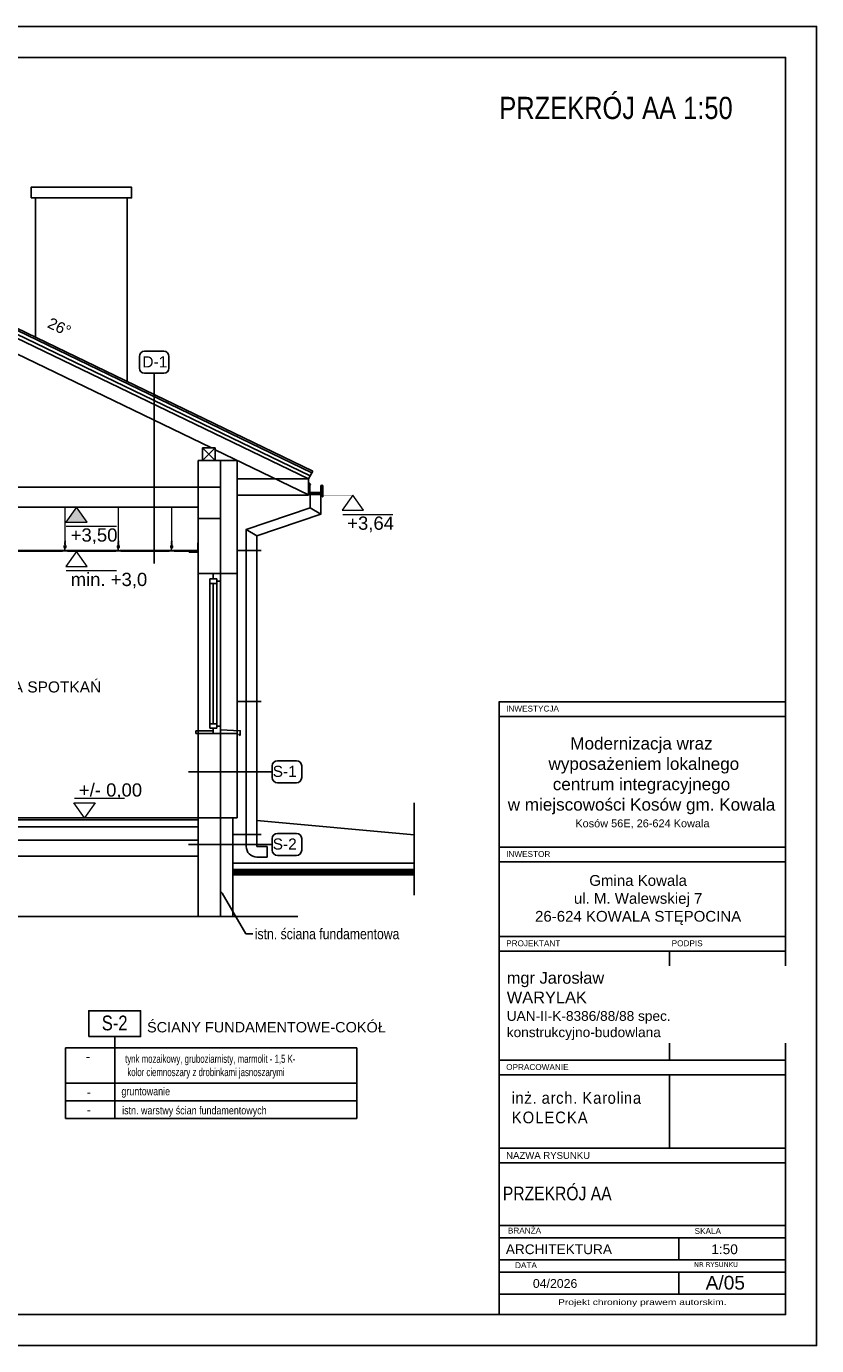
# Model space of a CAD drawing. Header units: millimetres. Extents: x -5941 to 19721, y -9230 to 6433.
# Tile 149 of 204: x 11208 to 12097, y -7584 to -6099. Entities that reach past the tile are written whole.
import ezdxf
from ezdxf import colors
from ezdxf.entities.mleader import LeaderData, LeaderLine
from ezdxf.enums import TextEntityAlignment as Align
from ezdxf.math import Vec2, Vec3

# ---------------------------------------------------------------- set-up
doc = ezdxf.new("R2010")
doc.units = ezdxf.units.MM
doc.linetypes.add('HIDDEN', pattern=[0.375, 0.25, -0.125])
for name, color, linetype, lineweight in [('001_Dark_1 5', 6, 'Continuous', 0), ('002_Medium_1 5', 6, 'Continuous', 0), ('A_RZĘDNE', 52, 'Continuous', 15)]:
    doc.layers.add(name, color=color, linetype=linetype, lineweight=lineweight)
for name, color, linetype in [('323', 7, 'Continuous'), ('A_cienkL', 30, 'Continuous'), ('A_okno', 3, 'Continuous'), ('A_opis', 1, 'Continuous'), ('A_OPISOSIE', 1, 'Continuous'), ('A_SC_MUROWANA_DZIAŁOWA', 42, 'Continuous'), ('A_schody', 3, 'Continuous'), ('A_widok', 3, 'Continuous'), ('A_WIEZBA', 3, 'Continuous'), ('elewacja', 7, 'Continuous'), ('O_tabelka', 3, 'Continuous')]:
    doc.layers.add(name, color=color, linetype=linetype)
doc.styles.add('ARIAL', font='arial.ttf', dxfattribs={"width": 0.8})
doc.styles.add('dar-styl', font='arial.ttf')
doc.styles.add('REGULAR_ARIAL_NARROW', font='ARIALN.TTF')
doc.styles.get("Standard").update_dxf_attribs({"font": 'arial.ttf'})
doc.styles.add('verdena', font='verdana.ttf')

# ---------------------------------------------------------------- blocks, each defined once
blk = doc.blocks.new('A_RZĘDNA WYKOŃCZENIA')
at = {"layer": 'A_RZĘDNE'}
blk.add_line((45.1, 22), (-11.5, 22), dxfattribs=at)
blk.add_lwpolyline([(-12, 17), (12, 17), (0, 0), (-12, 17)], dxfattribs=at)
at = {"layer": 'A_RZĘDNE', "color": 1, "style": 'dar-styl'}
blk.add_attdef('RZEDNA', text='', height=15, dxfattribs=at).set_placement((-11.5, 31.5), align=Align.MIDDLE_LEFT)
blk = doc.blocks.new('*U139')
at = {"layer": 'A_RZĘDNE'}
blk.add_line((45.1, 41), (-11.5, 41), dxfattribs=at)
blk.add_lwpolyline([(-12, 46), (12, 46), (0, 63), (-12, 46)], dxfattribs=at)
at = {"layer": 'A_RZĘDNE', "color": 1, "style": 'dar-styl'}
blk.add_attdef('RZEDNA', text='', height=15, dxfattribs=at).set_placement((-11.5, 31.5), align=Align.MIDDLE_LEFT)
blk = doc.blocks.new('A$C266666CD')
at = {"layer": 'A_OPISOSIE', "color": 0}
for p, q in [((0, 23), (0, 7)), ((33, 30), (7, 30)), ((40, 23), (40, 7)), ((33, 0), (7, 0))]:
    blk.add_line(p, q, dxfattribs=at)
for centre, start, end in [((7, 23), 90, 180), ((33, 23), 0, 90), ((7, 7), 180, 270), ((33, 7), 270, 0)]:
    blk.add_arc(centre, 7, start, end, dxfattribs=at)

msp = doc.modelspace()

# ---------------------------------------------------------------- hatches: boundary and pattern name
at = {"layer": 'A_RZĘDNE'}
h = msp.add_hatch(color=256, dxfattribs=at)
h.dxf.hatch_style = 1
h.paths.add_polyline_path([(11252.239, -6656.747), (11264.239, -6639.747), (11276.239, -6656.747)])

# ---------------------------------------------------------------- linework, layer by layer
for points in [[(9998.164, -7583.718), (12097.287, -7583.718), (12097.287, -6098.718), (9998.164, -6098.718)], [(10073.164, -7548.718), (12062.287, -7548.718), (12062.287, -6133.718), (10073.164, -6133.718)]]:
    msp.add_lwpolyline(points, close=True)
at = {"layer": '001_Dark_1 5', "linetype": 'Continuous'}
for p, q in [((11400.839, -6680.21), (11401.341, -6680.21)), ((11400.839, -6690.249), (11400.839, -6680.21)), ((11401.341, -6690.751), (11401.341, -6680.21)), ((11250.074, -6688.527), (11193.01, -6688.527)), ((11248.706, -6689.747), (11194.378, -6689.747)), ((11248.706, -6689.747), (11248.706, -6689.237)), ((11254.378, -6689.438), (11248.706, -6689.438)), ((11250.074, -6689.237), (11250.074, -6688.527)), ((11253.01, -6689.237), (11253.01, -6688.527)), ((11310.074, -6688.527), (11253.01, -6688.527)), ((11254.378, -6689.747), (11254.378, -6689.237)), ((11308.706, -6689.747), (11254.378, -6689.747)), ((11308.706, -6689.747), (11308.706, -6689.237)), ((11314.378, -6689.438), (11308.706, -6689.438)), ((11310.074, -6689.237), (11310.074, -6688.527)), ((11313.01, -6689.237), (11313.01, -6688.527)), ((11370.074, -6688.527), (11313.01, -6688.527)), ((11314.378, -6689.747), (11314.378, -6689.237)), ((11368.706, -6689.747), (11314.378, -6689.747)), ((11368.706, -6689.747), (11368.706, -6689.237)), ((11374.378, -6689.438), (11368.706, -6689.438)), ((11370.074, -6689.237), (11370.074, -6688.527)), ((11373.01, -6689.237), (11373.01, -6688.527)), ((11400.337, -6688.527), (11373.01, -6688.527)), ((11374.378, -6689.747), (11374.378, -6689.237)), ((11400.337, -6689.747), (11374.378, -6689.747)), ((11391.302, -6690.249), (11400.839, -6690.249)), ((11391.302, -6690.751), (11391.302, -6690.249)), ((11391.302, -6690.751), (11401.341, -6690.751))]:
    msp.add_line(p, q, dxfattribs=at)
at = {"layer": '002_Medium_1 5', "linetype": 'Continuous'}
for p, q in [((11251.542, -6682.363), (11251.542, -6639.747)), ((11311.542, -6682.363), (11311.542, -6639.747)), ((11371.542, -6682.363), (11371.542, -6639.747)), ((11251.442, -6689.237), (11248.706, -6689.237)), ((11250.918, -6685.418), (11250.918, -6683.323)), ((11250.918, -6683.323), (11252.166, -6683.323)), ((11252.166, -6685.418), (11250.918, -6685.418)), ((11251.442, -6689.237), (11251.442, -6685.418)), ((11251.642, -6689.237), (11251.642, -6685.418)), ((11254.378, -6689.237), (11251.642, -6689.237)), ((11252.166, -6683.323), (11252.166, -6685.418)), ((11311.442, -6689.237), (11308.706, -6689.237)), ((11310.918, -6685.418), (11310.918, -6683.323)), ((11310.918, -6683.323), (11312.166, -6683.323)), ((11312.166, -6685.418), (11310.918, -6685.418)), ((11311.442, -6689.237), (11311.442, -6685.418)), ((11311.642, -6689.237), (11311.642, -6685.418)), ((11314.378, -6689.237), (11311.642, -6689.237)), ((11312.166, -6683.323), (11312.166, -6685.418)), ((11371.442, -6689.237), (11368.706, -6689.237)), ((11370.918, -6685.418), (11370.918, -6683.323)), ((11370.918, -6683.323), (11372.166, -6683.323)), ((11372.166, -6685.418), (11370.918, -6685.418)), ((11371.442, -6689.237), (11371.442, -6685.418)), ((11371.642, -6689.237), (11371.642, -6685.418)), ((11374.378, -6689.237), (11371.642, -6689.237)), ((11372.166, -6683.323), (11372.166, -6685.418))]:
    msp.add_line(p, q, dxfattribs=at)
for points in [[(11250.538, -6684.371), (11250.569, -6683.876), (11250.69, -6683.31), (11250.94, -6682.764), (11251.322, -6682.412), (11251.762, -6682.412), (11252.144, -6682.764), (11252.394, -6683.31), (11252.515, -6683.876), (11252.546, -6684.371), (11252.546, -6684.371), (11252.515, -6684.865), (11252.394, -6685.431), (11252.144, -6685.977), (11251.762, -6686.329), (11251.322, -6686.329), (11250.94, -6685.977), (11250.69, -6685.431), (11250.569, -6684.865), (11250.538, -6684.371)], [(11251.542, -6679.727), (11251.487, -6679.715), (11251.436, -6679.68), (11251.391, -6679.627), (11251.356, -6679.562), (11251.329, -6679.491), (11251.31, -6679.418), (11251.299, -6679.349), (11251.293, -6679.284), (11251.291, -6679.225), (11251.291, -6679.225), (11251.293, -6679.167), (11251.299, -6679.102), (11251.31, -6679.032), (11251.329, -6678.96), (11251.356, -6678.889), (11251.391, -6678.824), (11251.436, -6678.771), (11251.487, -6678.736), (11251.542, -6678.723)], [(11251.542, -6681.484), (11251.487, -6681.472), (11251.436, -6681.437), (11251.391, -6681.384), (11251.356, -6681.319), (11251.329, -6681.247), (11251.31, -6681.175), (11251.299, -6681.106), (11251.293, -6681.041), (11251.291, -6680.982), (11251.291, -6680.982), (11251.293, -6680.923), (11251.299, -6680.859), (11251.31, -6680.789), (11251.329, -6680.717), (11251.356, -6680.646), (11251.391, -6680.581), (11251.436, -6680.528), (11251.487, -6680.493), (11251.542, -6680.48)], [(11251.542, -6679.602), (11251.501, -6679.593), (11251.462, -6679.566), (11251.429, -6679.527), (11251.402, -6679.478), (11251.382, -6679.424), (11251.368, -6679.37), (11251.36, -6679.318), (11251.355, -6679.269), (11251.354, -6679.225), (11251.354, -6679.225), (11251.355, -6679.181), (11251.36, -6679.133), (11251.368, -6679.081), (11251.382, -6679.026), (11251.402, -6678.973), (11251.429, -6678.924), (11251.462, -6678.884), (11251.501, -6678.858), (11251.542, -6678.849)], [(11251.542, -6681.359), (11251.501, -6681.35), (11251.462, -6681.323), (11251.429, -6681.283), (11251.402, -6681.235), (11251.382, -6681.181), (11251.368, -6681.127), (11251.36, -6681.075), (11251.355, -6681.026), (11251.354, -6680.982), (11251.354, -6680.982), (11251.355, -6680.938), (11251.36, -6680.89), (11251.368, -6680.837), (11251.382, -6680.783), (11251.402, -6680.73), (11251.429, -6680.681), (11251.462, -6680.641), (11251.501, -6680.615), (11251.542, -6680.606)], [(11251.392, -6682.385), (11251.403, -6682.359), (11251.416, -6682.334), (11251.43, -6682.311), (11251.446, -6682.29), (11251.463, -6682.272), (11251.482, -6682.257), (11251.501, -6682.246), (11251.521, -6682.239), (11251.542, -6682.237)], [(11251.542, -6677.845), (11251.597, -6677.857), (11251.648, -6677.892), (11251.693, -6677.945), (11251.728, -6678.011), (11251.755, -6678.082), (11251.774, -6678.154), (11251.785, -6678.223), (11251.791, -6678.288), (11251.793, -6678.347), (11251.793, -6678.347), (11251.791, -6678.406), (11251.785, -6678.47), (11251.774, -6678.54), (11251.755, -6678.612), (11251.728, -6678.683), (11251.693, -6678.748), (11251.648, -6678.802), (11251.597, -6678.837), (11251.542, -6678.849)], [(11251.542, -6677.97), (11251.583, -6677.98), (11251.622, -6678.006), (11251.655, -6678.046), (11251.682, -6678.095), (11251.702, -6678.148), (11251.716, -6678.202), (11251.724, -6678.254), (11251.729, -6678.303), (11251.73, -6678.347), (11251.73, -6678.347), (11251.729, -6678.391), (11251.724, -6678.44), (11251.716, -6678.492), (11251.702, -6678.546), (11251.682, -6678.599), (11251.655, -6678.648), (11251.622, -6678.688), (11251.583, -6678.714), (11251.542, -6678.723)], [(11251.542, -6679.602), (11251.597, -6679.614), (11251.648, -6679.649), (11251.693, -6679.702), (11251.728, -6679.767), (11251.755, -6679.839), (11251.774, -6679.911), (11251.785, -6679.98), (11251.791, -6680.045), (11251.793, -6680.104), (11251.793, -6680.104), (11251.791, -6680.163), (11251.785, -6680.227), (11251.774, -6680.297), (11251.755, -6680.369), (11251.728, -6680.44), (11251.693, -6680.505), (11251.648, -6680.559), (11251.597, -6680.594), (11251.542, -6680.606)], [(11251.542, -6679.727), (11251.583, -6679.737), (11251.622, -6679.763), (11251.655, -6679.803), (11251.682, -6679.852), (11251.702, -6679.905), (11251.716, -6679.959), (11251.724, -6680.011), (11251.729, -6680.06), (11251.73, -6680.104), (11251.73, -6680.104), (11251.729, -6680.148), (11251.724, -6680.196), (11251.716, -6680.249), (11251.702, -6680.303), (11251.682, -6680.356), (11251.655, -6680.405), (11251.622, -6680.445), (11251.583, -6680.471), (11251.542, -6680.48)], [(11251.542, -6681.359), (11251.597, -6681.371), (11251.648, -6681.406), (11251.693, -6681.459), (11251.728, -6681.524), (11251.755, -6681.595), (11251.774, -6681.668), (11251.785, -6681.737), (11251.791, -6681.802), (11251.793, -6681.861), (11251.793, -6681.861), (11251.791, -6681.92), (11251.785, -6681.984), (11251.774, -6682.054), (11251.755, -6682.126), (11251.728, -6682.197), (11251.693, -6682.262), (11251.648, -6682.315), (11251.597, -6682.35), (11251.542, -6682.363)], [(11251.542, -6681.484), (11251.583, -6681.493), (11251.622, -6681.52), (11251.655, -6681.56), (11251.682, -6681.608), (11251.702, -6681.662), (11251.716, -6681.716), (11251.724, -6681.768), (11251.729, -6681.817), (11251.73, -6681.861), (11251.73, -6681.861), (11251.729, -6681.905), (11251.724, -6681.953), (11251.716, -6682.005), (11251.702, -6682.06), (11251.682, -6682.113), (11251.655, -6682.162), (11251.622, -6682.202), (11251.583, -6682.228), (11251.542, -6682.237)], [(11310.538, -6684.371), (11310.569, -6683.876), (11310.69, -6683.31), (11310.94, -6682.764), (11311.322, -6682.412), (11311.762, -6682.412), (11312.144, -6682.764), (11312.394, -6683.31), (11312.515, -6683.876), (11312.546, -6684.371), (11312.546, -6684.371), (11312.515, -6684.865), (11312.394, -6685.431), (11312.144, -6685.977), (11311.762, -6686.329), (11311.322, -6686.329), (11310.94, -6685.977), (11310.69, -6685.431), (11310.569, -6684.865), (11310.538, -6684.371)], [(11311.542, -6679.727), (11311.487, -6679.715), (11311.436, -6679.68), (11311.391, -6679.627), (11311.356, -6679.562), (11311.329, -6679.491), (11311.31, -6679.418), (11311.299, -6679.349), (11311.293, -6679.284), (11311.291, -6679.225), (11311.291, -6679.225), (11311.293, -6679.167), (11311.299, -6679.102), (11311.31, -6679.032), (11311.329, -6678.96), (11311.356, -6678.889), (11311.391, -6678.824), (11311.436, -6678.771), (11311.487, -6678.736), (11311.542, -6678.723)], [(11311.542, -6681.484), (11311.487, -6681.472), (11311.436, -6681.437), (11311.391, -6681.384), (11311.356, -6681.319), (11311.329, -6681.247), (11311.31, -6681.175), (11311.299, -6681.106), (11311.293, -6681.041), (11311.291, -6680.982), (11311.291, -6680.982), (11311.293, -6680.923), (11311.299, -6680.859), (11311.31, -6680.789), (11311.329, -6680.717), (11311.356, -6680.646), (11311.391, -6680.581), (11311.436, -6680.528), (11311.487, -6680.493), (11311.542, -6680.48)], [(11311.542, -6679.602), (11311.501, -6679.593), (11311.462, -6679.566), (11311.429, -6679.527), (11311.402, -6679.478), (11311.382, -6679.424), (11311.368, -6679.37), (11311.36, -6679.318), (11311.355, -6679.269), (11311.354, -6679.225), (11311.354, -6679.225), (11311.355, -6679.181), (11311.36, -6679.133), (11311.368, -6679.081), (11311.382, -6679.026), (11311.402, -6678.973), (11311.429, -6678.924), (11311.462, -6678.884), (11311.501, -6678.858), (11311.542, -6678.849)], [(11311.542, -6681.359), (11311.501, -6681.35), (11311.462, -6681.323), (11311.429, -6681.283), (11311.402, -6681.235), (11311.382, -6681.181), (11311.368, -6681.127), (11311.36, -6681.075), (11311.355, -6681.026), (11311.354, -6680.982), (11311.354, -6680.982), (11311.355, -6680.938), (11311.36, -6680.89), (11311.368, -6680.837), (11311.382, -6680.783), (11311.402, -6680.73), (11311.429, -6680.681), (11311.462, -6680.641), (11311.501, -6680.615), (11311.542, -6680.606)], [(11311.392, -6682.385), (11311.403, -6682.359), (11311.416, -6682.334), (11311.43, -6682.311), (11311.446, -6682.29), (11311.463, -6682.272), (11311.482, -6682.257), (11311.501, -6682.246), (11311.521, -6682.239), (11311.542, -6682.237)], [(11311.542, -6677.845), (11311.597, -6677.857), (11311.648, -6677.892), (11311.693, -6677.945), (11311.728, -6678.011), (11311.755, -6678.082), (11311.774, -6678.154), (11311.785, -6678.223), (11311.791, -6678.288), (11311.793, -6678.347), (11311.793, -6678.347), (11311.791, -6678.406), (11311.785, -6678.47), (11311.774, -6678.54), (11311.755, -6678.612), (11311.728, -6678.683), (11311.693, -6678.748), (11311.648, -6678.802), (11311.597, -6678.837), (11311.542, -6678.849)], [(11311.542, -6677.97), (11311.583, -6677.98), (11311.622, -6678.006), (11311.655, -6678.046), (11311.682, -6678.095), (11311.702, -6678.148), (11311.716, -6678.202), (11311.724, -6678.254), (11311.729, -6678.303), (11311.73, -6678.347), (11311.73, -6678.347), (11311.729, -6678.391), (11311.724, -6678.44), (11311.716, -6678.492), (11311.702, -6678.546), (11311.682, -6678.599), (11311.655, -6678.648), (11311.622, -6678.688), (11311.583, -6678.714), (11311.542, -6678.723)], [(11311.542, -6679.602), (11311.597, -6679.614), (11311.648, -6679.649), (11311.693, -6679.702), (11311.728, -6679.767), (11311.755, -6679.839), (11311.774, -6679.911), (11311.785, -6679.98), (11311.791, -6680.045), (11311.793, -6680.104), (11311.793, -6680.104), (11311.791, -6680.163), (11311.785, -6680.227), (11311.774, -6680.297), (11311.755, -6680.369), (11311.728, -6680.44), (11311.693, -6680.505), (11311.648, -6680.559), (11311.597, -6680.594), (11311.542, -6680.606)], [(11311.542, -6679.727), (11311.583, -6679.737), (11311.622, -6679.763), (11311.655, -6679.803), (11311.682, -6679.852), (11311.702, -6679.905), (11311.716, -6679.959), (11311.724, -6680.011), (11311.729, -6680.06), (11311.73, -6680.104), (11311.73, -6680.104), (11311.729, -6680.148), (11311.724, -6680.196), (11311.716, -6680.249), (11311.702, -6680.303), (11311.682, -6680.356), (11311.655, -6680.405), (11311.622, -6680.445), (11311.583, -6680.471), (11311.542, -6680.48)], [(11311.542, -6681.359), (11311.597, -6681.371), (11311.648, -6681.406), (11311.693, -6681.459), (11311.728, -6681.524), (11311.755, -6681.595), (11311.774, -6681.668), (11311.785, -6681.737), (11311.791, -6681.802), (11311.793, -6681.861), (11311.793, -6681.861), (11311.791, -6681.92), (11311.785, -6681.984), (11311.774, -6682.054), (11311.755, -6682.126), (11311.728, -6682.197), (11311.693, -6682.262), (11311.648, -6682.315), (11311.597, -6682.35), (11311.542, -6682.363)], [(11311.542, -6681.484), (11311.583, -6681.493), (11311.622, -6681.52), (11311.655, -6681.56), (11311.682, -6681.608), (11311.702, -6681.662), (11311.716, -6681.716), (11311.724, -6681.768), (11311.729, -6681.817), (11311.73, -6681.861), (11311.73, -6681.861), (11311.729, -6681.905), (11311.724, -6681.953), (11311.716, -6682.005), (11311.702, -6682.06), (11311.682, -6682.113), (11311.655, -6682.162), (11311.622, -6682.202), (11311.583, -6682.228), (11311.542, -6682.237)], [(11370.538, -6684.371), (11370.569, -6683.876), (11370.69, -6683.31), (11370.94, -6682.764), (11371.322, -6682.412), (11371.762, -6682.412), (11372.144, -6682.764), (11372.394, -6683.31), (11372.515, -6683.876), (11372.546, -6684.371), (11372.546, -6684.371), (11372.515, -6684.865), (11372.394, -6685.431), (11372.144, -6685.977), (11371.762, -6686.329), (11371.322, -6686.329), (11370.94, -6685.977), (11370.69, -6685.431), (11370.569, -6684.865), (11370.538, -6684.371)], [(11371.542, -6679.727), (11371.487, -6679.715), (11371.436, -6679.68), (11371.391, -6679.627), (11371.356, -6679.562), (11371.329, -6679.491), (11371.31, -6679.418), (11371.299, -6679.349), (11371.293, -6679.284), (11371.291, -6679.225), (11371.291, -6679.225), (11371.293, -6679.167), (11371.299, -6679.102), (11371.31, -6679.032), (11371.329, -6678.96), (11371.356, -6678.889), (11371.391, -6678.824), (11371.436, -6678.771), (11371.487, -6678.736), (11371.542, -6678.723)], [(11371.542, -6681.484), (11371.487, -6681.472), (11371.436, -6681.437), (11371.391, -6681.384), (11371.356, -6681.319), (11371.329, -6681.247), (11371.31, -6681.175), (11371.299, -6681.106), (11371.293, -6681.041), (11371.291, -6680.982), (11371.291, -6680.982), (11371.293, -6680.923), (11371.299, -6680.859), (11371.31, -6680.789), (11371.329, -6680.717), (11371.356, -6680.646), (11371.391, -6680.581), (11371.436, -6680.528), (11371.487, -6680.493), (11371.542, -6680.48)], [(11371.542, -6679.602), (11371.501, -6679.593), (11371.462, -6679.566), (11371.429, -6679.527), (11371.402, -6679.478), (11371.382, -6679.424), (11371.368, -6679.37), (11371.36, -6679.318), (11371.355, -6679.269), (11371.354, -6679.225), (11371.354, -6679.225), (11371.355, -6679.181), (11371.36, -6679.133), (11371.368, -6679.081), (11371.382, -6679.026), (11371.402, -6678.973), (11371.429, -6678.924), (11371.462, -6678.884), (11371.501, -6678.858), (11371.542, -6678.849)], [(11371.542, -6681.359), (11371.501, -6681.35), (11371.462, -6681.323), (11371.429, -6681.283), (11371.402, -6681.235), (11371.382, -6681.181), (11371.368, -6681.127), (11371.36, -6681.075), (11371.355, -6681.026), (11371.354, -6680.982), (11371.354, -6680.982), (11371.355, -6680.938), (11371.36, -6680.89), (11371.368, -6680.837), (11371.382, -6680.783), (11371.402, -6680.73), (11371.429, -6680.681), (11371.462, -6680.641), (11371.501, -6680.615), (11371.542, -6680.606)], [(11371.392, -6682.385), (11371.403, -6682.359), (11371.416, -6682.334), (11371.43, -6682.311), (11371.446, -6682.29), (11371.463, -6682.272), (11371.482, -6682.257), (11371.501, -6682.246), (11371.521, -6682.239), (11371.542, -6682.237)], [(11371.542, -6677.845), (11371.597, -6677.857), (11371.648, -6677.892), (11371.693, -6677.945), (11371.728, -6678.011), (11371.755, -6678.082), (11371.774, -6678.154), (11371.785, -6678.223), (11371.791, -6678.288), (11371.793, -6678.347), (11371.793, -6678.347), (11371.791, -6678.406), (11371.785, -6678.47), (11371.774, -6678.54), (11371.755, -6678.612), (11371.728, -6678.683), (11371.693, -6678.748), (11371.648, -6678.802), (11371.597, -6678.837), (11371.542, -6678.849)], [(11371.542, -6677.97), (11371.583, -6677.98), (11371.622, -6678.006), (11371.655, -6678.046), (11371.682, -6678.095), (11371.702, -6678.148), (11371.716, -6678.202), (11371.724, -6678.254), (11371.729, -6678.303), (11371.73, -6678.347), (11371.73, -6678.347), (11371.729, -6678.391), (11371.724, -6678.44), (11371.716, -6678.492), (11371.702, -6678.546), (11371.682, -6678.599), (11371.655, -6678.648), (11371.622, -6678.688), (11371.583, -6678.714), (11371.542, -6678.723)], [(11371.542, -6679.602), (11371.597, -6679.614), (11371.648, -6679.649), (11371.693, -6679.702), (11371.728, -6679.767), (11371.755, -6679.839), (11371.774, -6679.911), (11371.785, -6679.98), (11371.791, -6680.045), (11371.793, -6680.104), (11371.793, -6680.104), (11371.791, -6680.163), (11371.785, -6680.227), (11371.774, -6680.297), (11371.755, -6680.369), (11371.728, -6680.44), (11371.693, -6680.505), (11371.648, -6680.559), (11371.597, -6680.594), (11371.542, -6680.606)], [(11371.542, -6679.727), (11371.583, -6679.737), (11371.622, -6679.763), (11371.655, -6679.803), (11371.682, -6679.852), (11371.702, -6679.905), (11371.716, -6679.959), (11371.724, -6680.011), (11371.729, -6680.06), (11371.73, -6680.104), (11371.73, -6680.104), (11371.729, -6680.148), (11371.724, -6680.196), (11371.716, -6680.249), (11371.702, -6680.303), (11371.682, -6680.356), (11371.655, -6680.405), (11371.622, -6680.445), (11371.583, -6680.471), (11371.542, -6680.48)], [(11371.542, -6681.359), (11371.597, -6681.371), (11371.648, -6681.406), (11371.693, -6681.459), (11371.728, -6681.524), (11371.755, -6681.595), (11371.774, -6681.668), (11371.785, -6681.737), (11371.791, -6681.802), (11371.793, -6681.861), (11371.793, -6681.861), (11371.791, -6681.92), (11371.785, -6681.984), (11371.774, -6682.054), (11371.755, -6682.126), (11371.728, -6682.197), (11371.693, -6682.262), (11371.648, -6682.315), (11371.597, -6682.35), (11371.542, -6682.363)], [(11371.542, -6681.484), (11371.583, -6681.493), (11371.622, -6681.52), (11371.655, -6681.56), (11371.682, -6681.608), (11371.702, -6681.662), (11371.716, -6681.716), (11371.724, -6681.768), (11371.729, -6681.817), (11371.73, -6681.861), (11371.73, -6681.861), (11371.729, -6681.905), (11371.724, -6681.953), (11371.716, -6682.005), (11371.702, -6682.06), (11371.682, -6682.113), (11371.655, -6682.162), (11371.622, -6682.202), (11371.583, -6682.228), (11371.542, -6682.237)]]:
    msp.add_lwpolyline(points, dxfattribs=at)
at = {"layer": '323', "linetype": 'Continuous'}
for p, q in [((11248.706, -6689.438), (11248.706, -6689.237)), ((11251.442, -6689.237), (11248.706, -6689.237)), ((11254.378, -6689.237), (11251.642, -6689.237)), ((11254.378, -6689.438), (11254.378, -6689.237)), ((11308.706, -6689.438), (11308.706, -6689.237)), ((11311.442, -6689.237), (11308.706, -6689.237)), ((11314.378, -6689.237), (11311.642, -6689.237)), ((11314.378, -6689.438), (11314.378, -6689.237)), ((11368.706, -6689.438), (11368.706, -6689.237)), ((11371.442, -6689.237), (11368.706, -6689.237)), ((11374.378, -6689.237), (11371.642, -6689.237)), ((11374.378, -6689.438), (11374.378, -6689.237)), ((11400.337, -6689.747), (11400.337, -6688.527))]:
    msp.add_line(p, q, dxfattribs=at)
at = {"layer": 'A_cienkL'}
for p, q in [((11527.849, -6613.942, 0), (11525.341, -6611.823)), ((11525.718, -6614.364, 0), (11526.967, -6614.364, 0)), ((11525.718, -6614.757, 0), (11525.718, -6614.364, 0)), ((11525.718, -6615.464, 0), (11525.718, -6614.757, 0)), ((11525.838, -6614.364, 0), (11525.838, -6614.757, 0)), ((11525.838, -6614.757, 0), (11525.838, -6615.464, 0)), ((11525.838, -6623.19, 0), (11525.838, -6615.464, 0)), ((11526.258, -6614.364, 0), (11526.258, -6624.61, 0)), ((11526.518, -6622.61, 0), (11526.518, -6614.364, 0)), ((11526.967, -6622.61, 0), (11526.967, -6614.364, 0)), ((11527.657, -6614.279, 0), (11527.093, -6614.657, 0)), ((11527.657, -6614.279, 0), (11527.093, -6614.657, 0)), ((11527.849, -6613.942, 0), (11527.657, -6614.279, 0)), ((11527.849, -6613.942, 0), (11527.657, -6614.279, 0)), ((11539.39, -6616.617, 0), (11539.39, -6616.294, 0)), ((11539.467, -6616.74, 0), (11539.917, -6617.19, 0)), ((11539.467, -6616.74, 0), (11539.468, -6622.61, 0)), ((11539.547, -6616.375, 0), (11539.547, -6616.82, 0)), ((11539.547, -6616.82, 0), (11539.656, -6616.928, 0)), ((11539.667, -6616.94, 0), (11539.667, -6616.374, 0)), ((11541.175, -6618.447, 0), (11539.917, -6617.19, 0)), ((11539.917, -6617.19, 0), (11539.918, -6622.61, 0)), ((11541.234, -6616.134, 0), (11541.223, -6616.102, 0)), ((11541.243, -6616.167, 0), (11541.234, -6616.134, 0)), ((11541.251, -6616.201, 0), (11541.243, -6616.167, 0)), ((11541.257, -6616.235, 0), (11541.251, -6616.201, 0)), ((11541.262, -6616.268, 0), (11541.257, -6616.235, 0)), ((11541.265, -6616.301, 0), (11541.262, -6616.268, 0)), ((11541.267, -6616.333, 0), (11541.265, -6616.301, 0)), ((11541.267, -6616.364, 0), (11541.267, -6616.333, 0)), ((11541.267, -6616.455, 0), (11541.267, -6616.364, 0)), ((11541.267, -6616.602, 0), (11541.267, -6616.455, 0)), ((11541.387, -6616.602, 0), (11541.267, -6616.602, 0)), ((11541.349, -6616.102, 0), (11541.358, -6616.134, 0)), ((11541.358, -6616.134, 0), (11541.366, -6616.168, 0)), ((11541.366, -6616.168, 0), (11541.373, -6616.201, 0)), ((11541.373, -6616.201, 0), (11541.378, -6616.235, 0)), ((11541.378, -6616.235, 0), (11541.382, -6616.269, 0)), ((11541.382, -6616.269, 0), (11541.385, -6616.301, 0)), ((11541.385, -6616.301, 0), (11541.387, -6616.333, 0)), ((11541.387, -6616.333, 0), (11541.387, -6616.364, 0)), ((11541.387, -6616.364, 0), (11541.387, -6616.555, 0)), ((11541.387, -6616.455, 0), (11541.387, -6616.602, 0)), ((11541.468, -6622.41, 0), (11541.468, -6619.154, 0)), ((11541.547, -6616.364, 0), (11541.547, -6628.013, 0)), ((11525.718, -6623.897, 0), (11525.718, -6623.19, 0)), ((11525.718, -6623.19, 0), (11525.838, -6623.19, 0)), ((11525.718, -6624.19, 0), (11525.718, -6623.897, 0)), ((11525.838, -6624.19, 0), (11525.718, -6624.19, 0)), ((11525.838, -6623.19, 0), (11525.838, -6623.897, 0)), ((11525.838, -6623.897, 0), (11525.838, -6624.19, 0)), ((11525.911, -6624.264, 0), (11525.838, -6624.19, 0)), ((11526.088, -6624.44, 0), (11525.911, -6624.264, 0)), ((11526.088, -6624.44, 0), (11526.765, -6625.117, 0)), ((11527.472, -6625.41, 0), (11537.247, -6625.41, 0)), ((11538.548, -6623.53, 0), (11527.887, -6623.53, 0)), ((11538.548, -6623.98, 0), (11527.888, -6623.98, 0)), ((11541.547, -6625.41), (11537.247, -6625.41)), ((11537.747, -6625.276, 0), (11538.629, -6624.767, 0)), ((11538.729, -6624.94, 0), (11538.238, -6625.224, 0)), ((11538.729, -6624.94, 0), (11538.238, -6625.224, 0)), ((11538.288, -6625.41, 0), (11538.468, -6625.41, 0)), ((11538.467, -6625.41, 0), (11538.288, -6625.41, 0)), ((11540.408, -6625.47, 0), (11538.288, -6625.47, 0)), ((11538.697, -6624.785, 0), (11538.747, -6624.872, 0)), ((11541.16, -6628.063, 0), (11540.504, -6625.545, 0)), ((11539.472, -6647.746, 0), (11527.472, -6640.818, 0)), ((11455.341, -6665.142, 0), (11467.341, -6672.07, 0)), ((11472.341, -6688.514, 0), (11445.341, -6688.514)), ((11472.341, -6858.514, 0), (11445.341, -6858.514)), ((11472.341, -7008.514, 0), (11440.341, -7008.514, 0)), ((11467.341, -7021.747, 0), (11478.912, -7021.747, 0)), ((11478.912, -7021.747, 0), (11478.912, -7033.747, 0)), ((11467.341, -7033.747, 0), (11478.912, -7033.747, 0))]:
    msp.add_line(p, q, dxfattribs=at)
at = {"layer": 'A_cienkL', "elevation": 0}
for points in [[(11527.472, -6625.41), (11527.472, -6640.818), (11455.341, -6665.142), (11455.341, -7021.747)], [(11539.472, -6625.41), (11539.472, -6647.746), (11467.341, -6672.07), (11467.341, -7021.747)], [(11539.472, -6625.41), (11539.472, -6625.47)]]:
    msp.add_lwpolyline(points, dxfattribs=at)
at = {"layer": 'A_cienkL'}
for centre, radius, start, end in [((11527.888, -6622.61, 0), 1.37, 179.999996, 270), ((11527.887, -6622.61, 0), 0.92, 180.000004, 270), ((11538.468, -6622.41, 0), 3, 270, 0.000001), ((11538.548, -6622.61, 0), 1.37, 270, 0.001172), ((11538.548, -6622.61, 0), 0.92, 270, 0.000993), ((11540.467, -6616.364, 0), 1.08, 0, 176.303399), ((11540.467, -6616.364, 0), 0.92, 16.554335, 180.000006), ((11540.467, -6616.464, 0), 0.92, 180.000006, 180.71036), ((11540.467, -6616.364, 0), 0.8, 19.127001, 180), ((11540.467, -6616.464, 0), 0.8, 180, 180.71036), ((11540.468, -6619.154, 0), 1, 0.000002, 45), ((11527.472, -6624.41, 0), 1, 225, 270), ((11537.247, -6624.41, 0), 1, 270, 300), ((11538.288, -6625.31, 0), 0.1, 120, 180.000007), ((11538.288, -6625.31, 0), 0.1, 180.000007, 270), ((11538.654, -6624.81, 0), 0.05, 30, 120), ((11538.704, -6624.897, 0), 0.05, 300, 0), ((11538.704, -6624.897, 0), 0.05, 0, 30), ((11540.408, -6625.57, 0), 0.1, 14.588735, 90), ((11541.35, -6628.013, 0), 0.197, 194.588735, 0), ((11467.341, -7021.747, 0), 12, 180, 270)]:
    msp.add_arc(centre, radius, start, end, dxfattribs=at)
at = {"layer": 'A_okno'}
for p, q in [((11414.341, -6720.747, 0.002), (11414.341, -6837.247, -0.023)), ((11414.341, -6720.747, 0.004), (11422.341, -6720.747, 0.004)), ((11422.341, -6725.747, 0.004), (11414.341, -6725.747, 0.004)), ((11418.341, -6714.747, 0.004), (11418.341, -6720.747, 0.004)), ((11418.341, -6837.247, -0.022), (11418.341, -6725.747, 0.004)), ((11422.341, -6837.247, -0.022), (11422.341, -6720.747, 0.003)), ((11422.341, -6723.247, 0.004), (11426.341, -6723.247, 0.004)), ((11426.341, -6714.747), (11426.341, -6837.247, -0.022)), ((11414.341, -6837.247, -0.023), (11414.341, -6888.751)), ((11418.341, -6883.751), (11418.341, -6837.247, -0.022)), ((11422.341, -6888.751), (11422.341, -6837.247, -0.022)), ((11426.341, -6837.247, -0.022), (11426.341, -6886.251)), ((11414.341, -6883.751), (11417.841, -6883.751)), ((11414.341, -6888.751), (11414.341, -6883.751)), ((11414.341, -6883.751), (11422.341, -6883.751)), ((11422.341, -6888.751), (11414.341, -6888.751)), ((11418.341, -6894.751), (11418.341, -6888.751)), ((11418.341, -6888.751), (11422.341, -6888.751)), ((11418.841, -6883.751), (11422.341, -6883.751)), ((11422.341, -6883.751), (11422.341, -6888.751)), ((11422.341, -6886.251), (11426.341, -6886.251)), ((11426.341, -6886.251), (11426.341, -6894.751)), ((11401.341, -6891.747), (11398.632, -6891.747, -0.001)), ((11398.632, -6891.747, -0.001), (11398.632, -6894.747, -0.001)), ((11398.632, -6894.747, -0.001), (11398.632, -6894.747, -0.001)), ((11398.632, -6894.747, -0.001), (11401.341, -6894.747)), ((11418.341, -6891.747, 0.004), (11401.341, -6891.747))]:
    msp.add_line(p, q, dxfattribs=at)
for points in [[(11426.341, -6890.501), (11448.765, -6891.501), (11448.765, -6891.501), (11448.765, -6897.003)], [(11448.765, -6897.003), (11446.894, -6895.433)]]:
    msp.add_lwpolyline(points, dxfattribs=at)
at = {"layer": 'A_opis', "color": 0, "ltscale": 0.5}
for p, q in [((11307.422, -7235.924), (11307.422, -7328.132)), ((11251.955, -7248.416), (11580.037, -7248.416)), ((11251.955, -7248.416), (11580.037, -7248.416)), ((11251.955, -7248.416), (11580.037, -7248.416)), ((11251.955, -7248.416), (11251.955, -7328.132)), ((11580.037, -7248.416), (11580.037, -7328.132)), ((11251.955, -7288.274), (11580.037, -7288.274)), ((11251.955, -7308.203), (11580.037, -7308.203)), ((11251.955, -7308.203), (11580.037, -7308.203)), ((11251.955, -7328.132), (11580.037, -7328.132))]:
    msp.add_line(p, q, dxfattribs=at)
msp.add_lwpolyline([(11278.276, -7235.924), (11336.569, -7235.924), (11336.569, -7206.778), (11278.276, -7206.778)], close=True, dxfattribs=at)
at = {"layer": 'A_OPISOSIE', "color": 0}
for p, q in [((11351.865, -6703.305), (11351.865, -6489.231)), ((11390.332, -6937.746), (11484.622, -6937.746)), ((11390.332, -7019.516), (11484.622, -7019.516))]:
    msp.add_line(p, q, dxfattribs=at)
at = {"layer": 'A_RZĘDNE', "linetype": 'HIDDEN'}
for p, q in [((11572.171, -6626.41), (11525.341, -6626.41)), ((11525.341, -6626.41), (11575.458, -6626.41))]:
    msp.add_line(p, q, dxfattribs=at)
at = {"layer": 'A_SC_MUROWANA_DZIAŁOWA'}
for p, q in [((11401.341, -6587.27), (11401.341, -7100.683)), ((11401.341, -6587.27), (11445.341, -6587.27)), ((11426.341, -6587.27), (11426.341, -7100.683)), ((11445.341, -6587.27), (11445.341, -6989.747)), ((11426.341, -6617.255), (10920.341, -6617.255)), ((11401.341, -6639.747), (10945.341, -6639.747)), ((11426.341, -6652.747), (11401.341, -6652.747)), ((11445.341, -6714.747), (11401.341, -6714.747)), ((11445.341, -6894.747), (11401.341, -6894.747)), ((11445.341, -6989.747), (10445.341, -6989.747)), ((11401.341, -6991.747), (10480.341, -6991.747)), ((11440.341, -6989.747), (11440.341, -7100.683)), ((11401.341, -6999.747), (10945.341, -6999.747)), ((11401.341, -7014.747), (10945.341, -7014.747)), ((11401.341, -7032.747), (10945.341, -7032.747))]:
    msp.add_line(p, q, dxfattribs=at)
at = {"layer": 'A_schody', "color": 8}
msp.add_line((11644.265, -6972.893), (11644.265, -7076.854), dxfattribs=at)
at = {"layer": 'A_schody'}
msp.add_line((11467.341, -6992.752), (11644.265, -7008.907), dxfattribs=at)
at = {"layer": 'A_schody', "color": 8}
msp.add_lwpolyline([(10384.422, -7100.683), (11513.569, -7100.683)], dxfattribs=at)
at = {"layer": 'A_widok', "color": 3, "ltscale": 0.5, "const_width": 8}
msp.add_lwpolyline([(11440.341, -7050.683), (11644.265, -7050.683)], dxfattribs=at)
at = {"layer": 'A_widok', "color": 3, "ltscale": 0.5}
for points in [[(11440.341, -7040.683), (11644.265, -7040.683)], [(11440.341, -7051.683), (11644.265, -7051.683)]]:
    msp.add_lwpolyline(points, dxfattribs=at)
at = {"layer": 'A_WIEZBA'}
for p, q in [((11530.341, -6599.43), (10945.341, -6317.049)), ((11530.341, -6599.43), (10945.341, -6317.049)), ((11529.339, -6601.166), (10945.341, -6319.269)), ((11527.333, -6604.64), (10945.341, -6323.711)), ((11525.341, -6608.12), (10945.341, -6328.153)), ((11416.338, -6573.27), (10945.341, -6345.919)), ((11406.341, -6587.27), (11420.341, -6573.27)), ((11406.341, -6573.27), (11420.341, -6587.27)), ((11525.341, -6625.887), (11420.341, -6575.203)), ((11525.341, -6608.09), (11445.341, -6608.09)), ((11525.341, -6608.09), (11530.341, -6599.43)), ((11525.341, -6626.41), (11525.341, -6608.09)), ((11525.341, -6626.41), (11445.341, -6626.41))]:
    msp.add_line(p, q, dxfattribs=at)
msp.add_lwpolyline([(11406.341, -6587.27), (11420.341, -6587.27), (11420.341, -6573.27), (11406.341, -6573.27)], close=True, dxfattribs=at)
at = {"layer": 'elewacja'}
for p, q in [((11218.341, -6448.826), (11218.341, -6291.728)), ((11218.341, -6291.728), (11321.341, -6291.728)), ((11321.341, -6498.545), (11321.341, -6291.728))]:
    msp.add_line(p, q, dxfattribs=at)
msp.add_lwpolyline([(11213.341, -6291.728), (11326.341, -6291.728), (11326.341, -6279.728), (11213.341, -6279.728)], close=True, dxfattribs=at)
at = {"layer": 'O_tabelka', "color": 0}
for p, q in [((11931.629, -7139.644), (11931.629, -7262.443)), ((11931.629, -7278.943), (11931.629, -7361.406)), ((11740.237, -7361.406), (12062.287, -7361.406)), ((11740.237, -7361.406), (12062.287, -7361.406)), ((11740.237, -7361.406), (12062.287, -7361.406)), ((11942.287, -7462.424), (11942.287, -7487.174)), ((11942.287, -7500.924), (11942.287, -7525.674))]:
    msp.add_line(p, q, dxfattribs=at)
at = {"layer": 'O_tabelka', "color": 0, "const_width": 1.797}
for points in [[(11740.237, -6858.934), (12062.287, -6858.934), (12062.287, -6875.434), (11740.237, -6875.434)], [(11740.237, -7022.646), (12062.287, -7022.646), (12062.287, -7039.146), (11740.237, -7039.146)], [(11740.237, -7123.144), (12062.287, -7123.144), (12062.287, -7139.644), (11740.237, -7139.644)], [(11740.237, -7262.443), (12062.287, -7262.443), (12062.287, -7278.943), (11740.237, -7278.943)], [(11740.237, -7361.406), (12062.287, -7361.406), (12062.287, -7377.906), (11740.237, -7377.906)]]:
    msp.add_lwpolyline(points, close=True, dxfattribs=at)
at = {"layer": 'O_tabelka', "color": 0}
msp.add_lwpolyline([(11740.237, -6858.934), (12062.287, -6858.934), (12062.287, -7548.718), (11740.237, -7548.718)], close=True, dxfattribs=at)
for points in [[(11740.237, -7361.406), (12062.287, -7361.406)], [(11740.237, -7448.674), (12062.287, -7448.674)], [(11740.237, -7462.424), (12062.287, -7462.424)], [(11740.237, -7487.174), (12062.287, -7487.174)], [(11740.237, -7500.924), (12062.287, -7500.924)], [(11740.237, -7525.674), (12062.287, -7525.674)]]:
    msp.add_lwpolyline(points, dxfattribs=at)
at = {"layer": 'O_tabelka', "color": 0, "ltscale": 10}
msp.add_lwpolyline([(11740.237, -7448.674), (12062.287, -7448.674)], dxfattribs=at)

# ---------------------------------------------------------------- block references
at = {"layer": 'A_OPISOSIE', "color": 0, "ltscale": 12, "xscale": -0.83, "yscale": 0.83, "zscale": 0.83, "rotation": 359.9999999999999}
msp.add_blockref('A$C266666CD', (11368.465, -6489.231), dxfattribs=at)
at = {"layer": 'A_OPISOSIE', "color": 0, "ltscale": 12, "xscale": 0.83, "yscale": 0.83, "zscale": 0.83}
for p in [(11484.622, -6950.196), (11484.622, -7031.966)]:
    msp.add_blockref('A$C266666CD', p, dxfattribs=at)
at = {"layer": 'A_RZĘDNE'}
ref = msp.add_blockref('*U139', (11575.458, -6689.41), dxfattribs=at)
ref.add_attrib('RZEDNA', '+3,64', dxfattribs={"color": 1, "height": 14.8937, "style": 'dar-styl'}).set_placement((11569.069, -6657.91), align=Align.MIDDLE_LEFT)
ref = msp.add_blockref('*U139', (11264.239, -6702.747), dxfattribs=at)
ref.add_attrib('RZEDNA', '+3,50', dxfattribs={"color": 1, "height": 14.8937, "style": 'dar-styl'}).set_placement((11257.85, -6671.247), align=Align.MIDDLE_LEFT)
ref = msp.add_blockref('*U139', (11264.239, -6752.747), dxfattribs=at)
ref.add_attrib('RZEDNA', 'min. +3,0', dxfattribs={"color": 1, "height": 14.8937, "style": 'dar-styl'}).set_placement((11257.85, -6721.247), align=Align.MIDDLE_LEFT)
ref = msp.add_blockref('A_RZĘDNA WYKOŃCZENIA', (11273.497, -6989.747), dxfattribs=at)
ref.add_attrib('RZEDNA', '+/- 0,00', dxfattribs={"color": 1, "height": 14.8937, "style": 'dar-styl'}).set_placement((11267.108, -6958.247), align=Align.MIDDLE_LEFT)

# ---------------------------------------------------------------- texts
at = {"layer": 'A_opis', "ltscale": 0.5, "style": 'ARIAL'}
for s, height, p in [('ŚCIANY FUNDAMENTOWE-COKÓŁ', 11.65868, (11343.771, -7231.14)), ('-', 9.993, (11275.016, -7263.087)), ('-', 9.993, (11275.966, -7303.471)), ('-', 9.993, (11275.966, -7323.4))]:
    msp.add_text(s, height=height, rotation=360, dxfattribs=at).set_placement(p)
at = {"layer": 'A_opis', "ltscale": 0.5, "style": 'ARIAL', "width": 0.8}
for s, p in [('gruntowanie', (11314.946, -7301.951)), ('malowanie ścian farbą wewnętrzną akrylową lateksową', (10939.504, -7328.403)), ('istn. warstwy ścian fundamentowych', (11315.782, -7323.4))]:
    msp.add_text(s, height=8.99384, dxfattribs=at).set_placement(p)
at = {"layer": 'A_opis', "color": 0, "style": 'ARIAL', "width": 1.25}
msp.add_text('Projekt chroniony prawem autorskim.', height=6.6, dxfattribs=at).set_placement((11806.31, -7538.068))
at = {"layer": 'A_opis', "ltscale": 0.5, "insert": (11292.859, -7212.188), "char_height": 16.6553, "width": 238.19912, "attachment_point": 1, "style": 'ARIAL'}
msp.add_mtext('S-2', dxfattribs=at)
at = {"layer": 'A_opis', "ltscale": 0.5, "insert": (11319.159, -7256.396), "char_height": 8.99384, "attachment_point": 1, "style": 'ARIAL'}
msp.add_mtext('{\\fArial|b0|i0|c0|p34;\\W0.7;tynk mozaikowy, gruboziarnisty, marmolit - 1,5 K-\\P kolor ciemnoszary z drobinkami jasnoszarymi}', dxfattribs=at)
at = {"layer": 'A_OPISOSIE', "color": 1, "style": 'dar-styl'}
for s, p in [('D-1', (11338.533, -6482.563)), ('SALA SPOTKAŃ', (11159.765, -6848.505))]:
    msp.add_text(s, height=12.45, rotation=360, dxfattribs=at).set_placement(p)
for s, p in [('S-1', (11485.215, -6943.528)), ('S-2', (11485.215, -7025.298))]:
    msp.add_text(s, height=12.45, dxfattribs=at).set_placement(p)
at = {"layer": 'A_OPISOSIE', "color": 1, "insert": (11235.943, -6425.881), "char_height": 12.45, "attachment_point": 1, "rotation": 335, "style": 'dar-styl'}
msp.add_mtext('26%%D', dxfattribs=at)
at = {"layer": 'O_tabelka', "color": 0, "ltscale": 10, "attachment_point": 4, "style": 'ARIAL'}
for s, insert, char_height, width in [('{\\fArial Narrow|b0|i0|c238|p34;\\W1;PRZEKRÓJ AA 1:50}', (11740.237, -6190.689), 25, 389.5202), ('\\pt80,110;{\\A1;\\fArial Narrow|b0|i0|c238|p34;\\W1.37500x;\\T1.10000;inż. arch. Karolina}\\P\\pt80,110;{\\A1;\\fArial Narrow|b0|i0|c238|p34;\\W1.37500x;\\T1.10000;KOLECKA}', (11754.298, -7315.979), 13.2, 313.02717), ('{\\fArial Narrow|b0|i0|c238|p34;\\W1;PRZEKRÓJ AA}', (11744.114, -7412.575), 15.4, 389.5202)]:
    msp.add_mtext(s, dxfattribs=dict(at, insert=insert, char_height=char_height, width=width))
at = {"layer": 'O_tabelka', "color": 0, "attachment_point": 1}
for s, insert, char_height, width in [('{\\fArial|b0|i0|c238|p34;INWESTYCJA}', (11747.908, -6863.334), 6.6, 402.96667), ('INWESTOR', (11747.937, -7027.046), 6.6, 402.96667), ('{\\fArial|b0|i0|c238|p34;PROJEKTANT}', (11747.937, -7127.544), 6.6, 128.20724), ('{\\fArial|b0|i0|c238|p34;PODPIS}', (11934.2, -7127.544), 6.6, 94.96667), ('OPRACOWANIE', (11747.937, -7266.843), 6.6, 128.20724), ('{\\fArial|b0|i0|c238|p34;NAZWA RYSUNKU}', (11747.937, -7365.806), 7.7, 128.20724), ('{\\fArial|b0|i0|c238|p34;BRANŻA}', (11749.87, -7450.94), 6.6, 128.20724), ('{\\fArial|b0|i0|c238|p34;SKALA}', (11959.987, -7451.424), 6.6, 128.20724), ('{\\fArial|b0|i0|c238|p34;DATA}', (11757.937, -7489.924), 6.6, 128.20724)]:
    msp.add_mtext(s, dxfattribs=dict(at, insert=insert, char_height=char_height, width=width))
at = {"layer": 'O_tabelka', "color": 0}
for s, insert, char_height, width, attachment_point, style in [('{\\W1;Modernizacja wraz \\P wyposażeniem lokalnego \\Pcentrum integracyjnego \\Pw miejscowości Kosów gm. Kowala}', (11900.213, -6898.952), 13.75, 310.56626, 2, 'ARIAL'), ('{\\W1;Kosów 56E, 26-624 Kowala}', (11901.262, -7001.875), 8.8, 322.04991, 8, 'ARIAL'), ('{\\W1;Gmina Kowala\\Pul. M. Walewskiej 7\\P26-624 KOWALA STĘPOCINA}', (11896.432, -7054.065), 12.1, 315.52318, 2, 'ARIAL'), ('NR RYSUNKU', (11959.287, -7489.674), 5.5, 238.41941, 1, 'verdena')]:
    msp.add_mtext(s, dxfattribs=dict(at, insert=insert, char_height=char_height, width=width, attachment_point=attachment_point, style=style))
at = {"layer": 'O_tabelka', "color": 0, "ltscale": 10, "style": 'ARIAL'}
msp.add_attdef('ARCHITEKTURA', text='BRANŻA', height=11, dxfattribs=at).set_placement((11747.51, -7475.257), align=Align.MIDDLE_LEFT)
for tag, text, height, p in [('1:50', 'SKALA', 11, (11993.702, -7475.257)), ('04/2026', 'DATA', 9.9, (11803.004, -7513.757)), ('A/05', '_', 15.4, (11994.543, -7512.934, 0))]:
    msp.add_attdef(tag, text=text, height=height, dxfattribs=at).set_placement(p, align=Align.MIDDLE_CENTER)

# ---------------------------------------------------------------- leaders
at = {"layer": 'A_opis'}
ml = msp.add_multileader_mtext('Standard', dxfattribs=at)
ml.set_content('istn. ściana fundamentowa', color=256, style='REGULAR_ARIAL_NARROW')
ml.set_leader_properties()
ml.build(insert=Vec2(0, 0))
ctx = ml.context
ctx.base_point, ctx.char_height, ctx.plane_origin = Vec3(11463.009, -7120.336), 12, Vec3(11438.485, -6826.193)
notes = []
notes.append((ctx, [(0, (1, 1, 0), (11455.009, -7120.336), (1, 0), 8, [(0, [(11426.341, -7071.015)], 0, [])])]))
ctx.mtext.insert, ctx.mtext.flow_direction = Vec3(11465.009, -7114.238), 5
for ctx, leaders in notes:
    for number, flags, end, landing, length, lines in leaders:
        leader = LeaderData()
        leader.index, (leader.has_last_leader_line, leader.has_dogleg_vector, leader.attachment_direction) = number, flags
        leader.last_leader_point, leader.dogleg_vector, leader.dogleg_length = Vec3(end), Vec3(landing), length
        for number, points, colour, breaks in lines:
            line = LeaderLine()
            line.index, line.vertices, line.color, line.breaks = number, Vec3.list(points), colors.encode_raw_color(colour), breaks
            leader.lines.append(line)
        ctx.leaders.append(leader)

# ---------------------------------------------------------------- next in the draw order: texts
at = {"layer": 'O_tabelka', "color": 0, "ltscale": 10, "insert": (11748.608, -7201.458), "char_height": 13.2, "width": 313.02717, "attachment_point": 4, "style": 'ARIAL', "bg_fill": 2}
msp.add_mtext('\\pt0.000033,0.000045,0.00007;{\\A1;\\W1.25000x;mgr Jarosław}\\P\\pt0.000033,0.000045,0.00007;{\\A1;\\W1.25000x;WARYLAK}\\P\\pt0.407986;{\\A1;\\H0.83333x;\\W1.25000x;UAN-II-K-8386/88/88 spec. }{\\A1;\\H0.83333x;\\W1.25000x;konstrukcyjno-budowlana}', dxfattribs=at)

doc.saveas('drawing.dxf')
